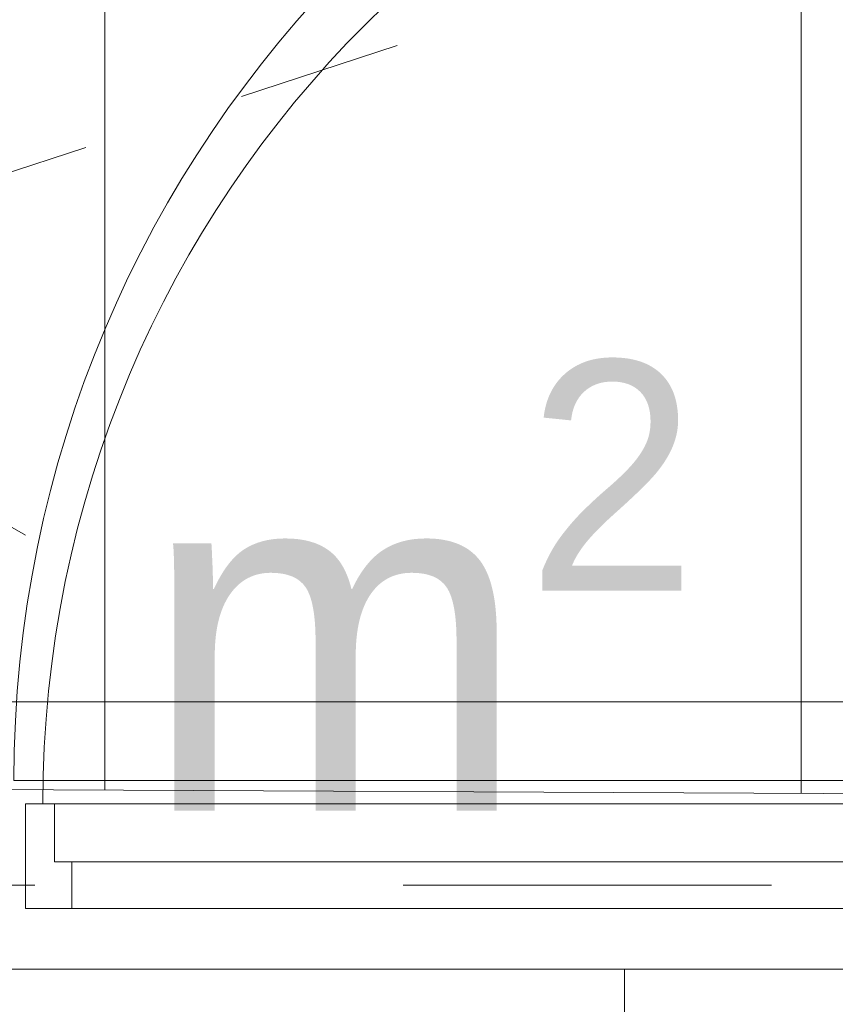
# Model space of a CAD drawing. Header units: millimetres. Extents: x -2932 to 42461, y -10716 to 17298.
# Tile 74 of 168: x 16677 to 17380, y 7690 to 8538. Entities that reach past the tile are written whole.
import ezdxf

# ---------------------------------------------------------------- set-up
doc = ezdxf.new("R2010")
doc.units = ezdxf.units.MM
doc.header["$MEASUREMENT"] = 0
doc.linetypes.add('Dash', pattern=[635, 317.5, -317.5])
doc.linetypes.add('Small Dashed', pattern=[282.222222, 141.111111, -141.111111])
for name, color, linetype, lineweight in [('_Tuletõkketsoon_Pen_No__20', 1, 'Continuous', 0), ('ARCHICAD Doors_Pen_No__19', 255, 'Continuous', 0), ('ARCHICAD Zone Stamps_Pen_No__1', 7, 'Continuous', 13), ('Doors-1_Pen_No__1', 7, 'Continuous', 13), ('Doors_Pen_No__1', 7, 'Continuous', 13), ('I-WALL.IFC Model_Pen_No__19', 255, 'Continuous', 0), ('Plan Swing_Pen_No__1', 7, 'Continuous', 13), ('SA_LAGI_Pen_No__1', 7, 'Continuous', 13), ('SA_LAGI_Pen_No__2', 8, 'Continuous', 15), ('SA_Valgustus_Pen_No__20', 1, 'Continuous', 0), ('Walls_Pen_No__1', 7, 'Continuous', 13)]:
    doc.layers.add(name, color=color, linetype=linetype, lineweight=lineweight)
doc.layers.add('SA_LAGI_Pen_No__102', color=7, linetype='Continuous', lineweight=13, true_color=0xcccccc)
doc.styles.add('GENERATED_STYLE_1', font='txt', dxfattribs={"width": 0.95})

msp = doc.modelspace()

# ---------------------------------------------------------------- hatches: boundary and pattern name
at = {"layer": 'SA_LAGI_Pen_No__102', "linetype": 'Continuous', "lineweight": 13, "true_color": 0xcccccc}
h = msp.add_hatch(dxfattribs=at)
h.set_pattern_fill('Grid_60x60_0001', color=254, style=0, pattern_type=2)
h.set_pattern_definition([(0, (16150, 8550), (0, 600), []), (90, (16150, 8550), (-600, 0), [])])
h.paths.add_polyline_path([(15015.5, 9541), (15015.5, 7882.5), (17672, 7870), (17672, 8482.5), (17788, 8482.5), (17788, 7882.5), (20188, 7882.5), (20188, 9541)])
h = msp.add_hatch(dxfattribs=at)
h.set_pattern_fill('Grid_60x60_0001', color=254, style=0, pattern_type=2)
h.set_pattern_definition([(9e-12, (6397.8, 6820), (0, 600), []), (90, (6397.8, 6820), (-600, 0), [])])
h.paths.add_polyline_path([(6397.82, 7700), (6397.82, 6520), (33711.25, 6520), (33711.25, 7720), (11870, 7720), (11870, 7905), (8516, 7905), (8516, 7700)])

# ---------------------------------------------------------------- linework, layer by layer
at = {"layer": '_Tuletõkketsoon_Pen_No__20', "color": 1, "linetype": 'Dash', "lineweight": 0}
msp.add_line((11927.5, 7792.5), (22162.29, 7792.5), dxfattribs=at)
at = {"layer": 'ARCHICAD Doors_Pen_No__19', "color": 255, "linetype": 'Continuous', "lineweight": 0}
msp.add_arc((17672, 7882.5), 1000, 90, 180, dxfattribs=at)
at = {"layer": 'Doors-1_Pen_No__1', "color": 7, "linetype": 'Continuous', "lineweight": 13}
for p, q in [((16707, 7862.5), (16682, 7862.5)), ((16682, 7862.5), (16682, 7772.5)), ((16707, 7812.5), (16707, 7862.5)), ((16722, 7812.5), (16707, 7812.5)), ((16722, 7772.5), (16722, 7812.5)), ((16682, 7772.5), (16722, 7772.5))]:
    msp.add_line(p, q, dxfattribs=at)
at = {"layer": 'Doors_Pen_No__1', "color": 7, "linetype": 'Continuous', "lineweight": 13}
for p, q in [((17597, 7862.5), (16707, 7862.5)), ((16722, 7812.5), (17622, 7812.5)), ((17622, 7772.5), (16722, 7772.5))]:
    msp.add_line(p, q, dxfattribs=at)
at = {"layer": 'I-WALL.IFC Model_Pen_No__19', "color": 255, "linetype": 'Continuous', "lineweight": 0}
for p, q in [((17672, 7882.5), (16672, 7882.5)), ((16672, 7720), (17672, 7720))]:
    msp.add_line(p, q, dxfattribs=at)
at = {"layer": 'Plan Swing_Pen_No__1', "color": 7, "linetype": 'Continuous', "lineweight": 13}
msp.add_arc((17647, 7862.5), 950, 90, 180, dxfattribs=at)
at = {"layer": 'SA_LAGI_Pen_No__1', "color": 7, "linetype": 'Small Dashed', "lineweight": 13}
msp.add_line((14990.5, 7857.5), (20213, 9566), dxfattribs=at)
at = {"layer": 'SA_LAGI_Pen_No__2', "color": 8, "linetype": 'Continuous', "lineweight": 15, "flags": 128}
for points in [[(15015.5, 9541), (20188, 9541), (20188, 7882.5), (17788, 7882.5), (17788, 8482.5), (17672, 8482.5), (17672, 7870), (15015.5, 7882.5)], [(6397.82, 7700), (8516, 7700), (8516, 7905), (11870, 7905), (11870, 7720), (33711.25, 7720), (33711.25, 6520), (6397.82, 6520)]]:
    msp.add_lwpolyline(points, close=True, dxfattribs=at)
at = {"layer": 'SA_Valgustus_Pen_No__20', "color": 1, "linetype": 'Continuous', "lineweight": 0}
msp.add_line((16638.7, 8118.91), (16682, 8093.91), dxfattribs=at)
at = {"layer": 'Walls_Pen_No__1', "color": 7, "linetype": 'Continuous', "lineweight": 13}
for p, q in [((16672, 7882.5), (17597, 7882.5)), ((17672, 7720), (16672, 7720))]:
    msp.add_line(p, q, dxfattribs=at)

# ---------------------------------------------------------------- texts
at = {"layer": 'ARCHICAD Zone Stamps_Pen_No__1', "color": 7, "lineweight": 13, "insert": (16045.7, 8244.1), "char_height": 300, "attachment_point": 1, "style": 'GENERATED_STYLE_1'}
msp.add_mtext('\\A1;{\\pql;\\pt0,100;\\fSwis721 Lt BT|b0|i0|c0|p34;8,7\\fSwis721 Lt BT|b0|i0|c0|p34;\\A1{\\H.66x;\\S^  ;}\\fSwis721 Lt BT|b0|i0|c0|p34; m\\fSwis721 Lt BT|b0|i0|c0|p34;\\A1{\\H.66x;\\S2^  ;}}', dxfattribs=at)

doc.saveas('drawing.dxf')
